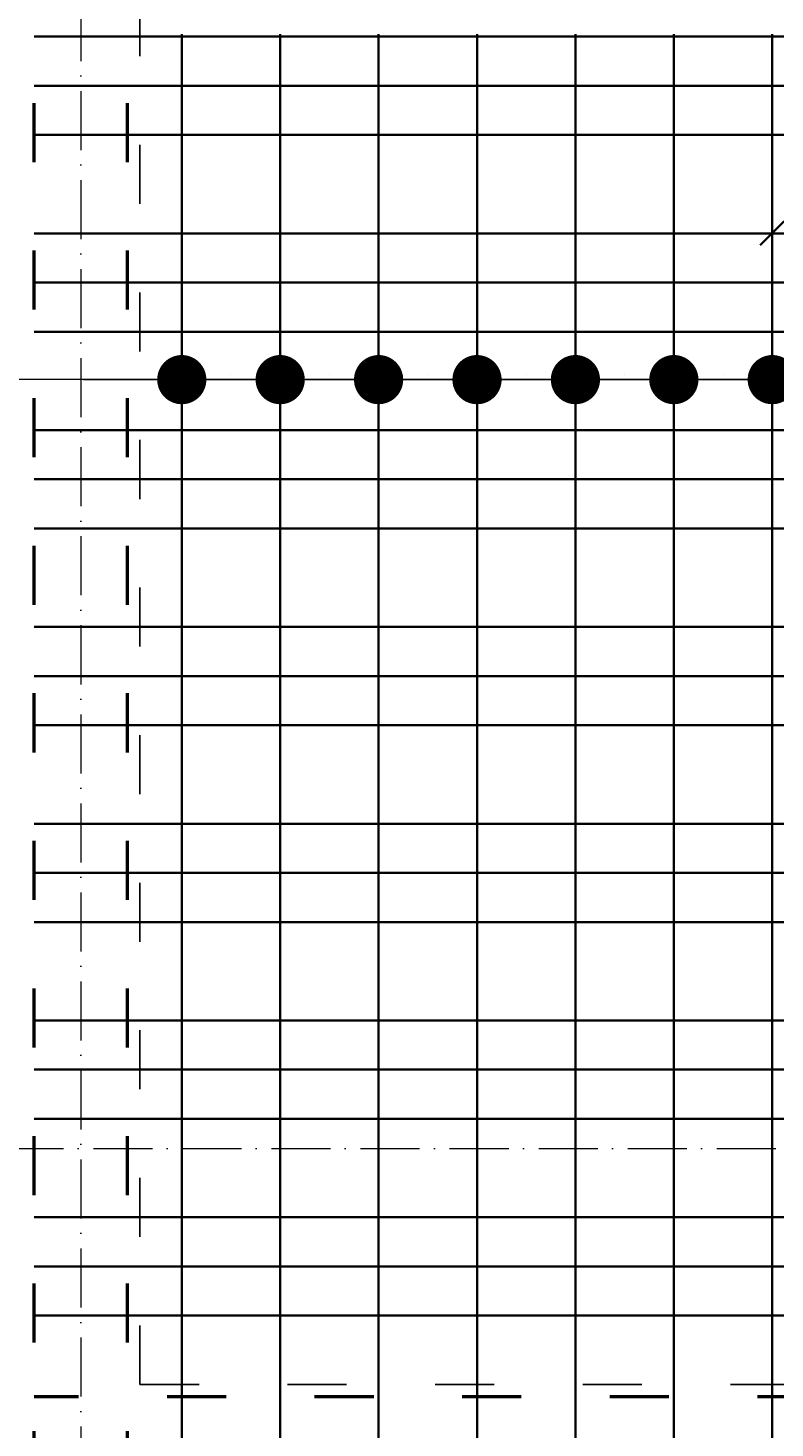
# Model space of a CAD drawing. Header units: millimetres. Extents: x 295948 to 312016, y 6878 to 18016.
# Tile 173 of 252: x 306640 to 306791, y 14067 to 14352. Entities that reach past the tile are written whole.
import ezdxf

# ---------------------------------------------------------------- set-up
doc = ezdxf.new("R2010")
doc.units = ezdxf.units.MM
doc.linetypes.add('ACAD_ISO03W100', pattern=[30, 12, -18])
doc.linetypes.add('ACAD_ISO10W100', pattern=[18, 12, -3, 0, -3])
for name, color, linetype, lineweight in [('konstrukcja wymiary', 1, 'Continuous', 13), ('osie', 5, 'ACAD_ISO10W100', 13), ('zbrojenie', 4, 'Continuous', 50), ('zbrojenie płyty', 141, 'Continuous', 35)]:
    doc.layers.add(name, color=color, linetype=linetype, lineweight=lineweight)
doc.layers.add('przerywane', color=6, linetype='ACAD_ISO03W100')
doc.styles.add('KONSTRUKCJA', font='romand.shx', dxfattribs={"oblique": 10})
doc.styles.get("Standard").update_dxf_attribs({"font": 'romand.shx', "oblique": 10})
doc.dimstyles.new('150', dxfattribs={"dimtxt": 10, "dimasz": 7, "dimexe": 1.25, "dimexo": 0.625, "dimgap": 3, "dimtad": 1, "dimdec": 0, "dimrnd": 0.5, "dimtxsty": 'KONSTRUKCJA', "dimblk": 'ARCHTICK', "dimcen": 2.5, "dimadec": 0, "dimazin": 0, "dimtfac": 1, "dimtdec": 0, "dimtix": 1, "dimtmove": 0, "dimatfit": 3, "dimfxl": 4, "dimfxlon": 1, "dimarcsym": 0})
doc.dimstyles.new('kropki', dxfattribs={"dimtxt": 0.001, "dimasz": 10, "dimexe": 1.25, "dimexo": 0.625, "dimgap": 1, "dimtad": 1, "dimtxsty": 'Standard', "dimblk": 'DOT', "dimcen": 2.5, "dimadec": 0, "dimazin": 0, "dimtfac": 1, "dimtmove": 0, "dimatfit": 3, "dimfxl": 1, "dimfxlon": 1, "dimarcsym": 0})

# ---------------------------------------------------------------- blocks, each defined once
blk = doc.blocks.new('_ArchTick')
at = {"color": 0, "linetype": 'ByBlock', "lineweight": 13, "const_width": 0.15}
blk.add_lwpolyline([(-0.5, -0.5), (0.5, 0.5)], dxfattribs=at)
blk = doc.blocks.new('*D887')
at = {"layer": 'Defpoints', "color": 0, "transparency": 16777216}
for p in [(306662.44, 14393.22), (306548.44, 14353.22), (306662.44, 14353.22)]:
    blk.add_point(p, dxfattribs=at)
at = {"layer": 'konstrukcja wymiary', "color": 0, "lineweight": -2, "transparency": 16777216}
for p, q in [((306552.44, 14393.22), (306547.19, 14393.22)), ((306548.44, 14393.22), (306548.44, 14353.22)), ((306552.44, 14353.22), (306547.19, 14353.22))]:
    blk.add_line(p, q, dxfattribs=at)
at = {"layer": 'konstrukcja wymiary', "color": 0, "lineweight": -2, "transparency": 16777216, "xscale": 7, "yscale": 7, "zscale": 7}
for p, rotation in [((306548.44, 14393.22), 90), ((306548.44, 14353.22), 270)]:
    blk.add_blockref('_ArchTick', p, dxfattribs=dict(at, rotation=rotation))
at = {"layer": 'konstrukcja wymiary', "color": 0, "transparency": 16777216, "insert": (306540.44, 14373.22), "char_height": 10, "attachment_point": 5, "rotation": 90, "style": 'KONSTRUKCJA'}
blk.add_mtext('40', dxfattribs=at)
blk = doc.blocks.new('*D888')
at = {"layer": 'Defpoints', "color": 0, "transparency": 16777216}
for p in [(306662.44, 14353.22), (306548.44, 14052.22), (306638.44, 14052.22)]:
    blk.add_point(p, dxfattribs=at)
at = {"layer": 'konstrukcja wymiary', "color": 0, "lineweight": -2, "transparency": 16777216}
for p, q in [((306552.44, 14353.22), (306547.19, 14353.22)), ((306548.44, 14353.22), (306548.44, 14052.22)), ((306552.44, 14052.22), (306547.19, 14052.22))]:
    blk.add_line(p, q, dxfattribs=at)
at = {"layer": 'konstrukcja wymiary', "color": 0, "lineweight": -2, "transparency": 16777216, "xscale": 7, "yscale": 7, "zscale": 7}
for p, rotation in [((306548.44, 14353.22), 90), ((306548.44, 14052.22), 270)]:
    blk.add_blockref('_ArchTick', p, dxfattribs=dict(at, rotation=rotation))
at = {"layer": 'konstrukcja wymiary', "color": 0, "transparency": 16777216, "insert": (306540.44, 14202.72), "char_height": 10, "attachment_point": 5, "rotation": 90, "style": 'KONSTRUKCJA'}
blk.add_mtext('301', dxfattribs=at)
blk = doc.blocks.new('_Dot')
at = {"color": 0, "linetype": 'ByBlock', "lineweight": -2}
blk.add_line((-0.5, 0), (-1, 0), dxfattribs=at)
at = {"color": 0, "linetype": 'ByBlock', "const_width": 0.5}
blk.add_lwpolyline([(-0.25, 0, 1), (0.25, 0, 1)], format="xyb", close=True, dxfattribs=at)
blk = doc.blocks.new('*D811')
at = {"layer": 'Defpoints', "color": 0, "transparency": 16777216}
for p in [(306670.94, 14290.22), (306690.94, 14290.22), (306690.94, 14280.49)]:
    blk.add_point(p, dxfattribs=at)
at = {"layer": 'konstrukcja wymiary', "color": 0, "lineweight": -2, "transparency": 16777216}
for p, q in [((306670.94, 14281.49), (306670.94, 14279.24)), ((306690.94, 14281.49), (306690.94, 14279.24)), ((306660.94, 14280.49), (306650.94, 14280.49)), ((306670.94, 14280.49), (306690.94, 14280.49)), ((306700.94, 14280.49), (306710.94, 14280.49))]:
    blk.add_line(p, q, dxfattribs=at)
at = {"layer": 'konstrukcja wymiary', "color": 0, "lineweight": -2, "transparency": 16777216, "xscale": 10, "yscale": 10, "zscale": 10}
blk.add_blockref('_Dot', (306670.94, 14280.49), dxfattribs=at)
at = {"layer": 'konstrukcja wymiary', "color": 0, "lineweight": -2, "transparency": 16777216, "xscale": 10, "yscale": 10, "zscale": 10, "rotation": 180}
blk.add_blockref('_Dot', (306690.94, 14280.49), dxfattribs=at)
at = {"layer": 'konstrukcja wymiary', "color": 0, "transparency": 16777216, "insert": (306680.94, 14281.49), "char_height": 0.001, "attachment_point": 5}
blk.add_mtext('20', dxfattribs=at)
blk = doc.blocks.new('*D812')
at = {"layer": 'Defpoints', "color": 0, "transparency": 16777216}
for p in [(306690.94, 14290.22), (306710.94, 14290.22), (306710.94, 14280.49)]:
    blk.add_point(p, dxfattribs=at)
at = {"layer": 'konstrukcja wymiary', "color": 0, "lineweight": -2, "transparency": 16777216}
for p, q in [((306690.94, 14281.49), (306690.94, 14279.24)), ((306710.94, 14281.49), (306710.94, 14279.24)), ((306680.94, 14280.49), (306670.94, 14280.49)), ((306690.94, 14280.49), (306710.94, 14280.49)), ((306720.94, 14280.49), (306730.94, 14280.49))]:
    blk.add_line(p, q, dxfattribs=at)
at = {"layer": 'konstrukcja wymiary', "color": 0, "lineweight": -2, "transparency": 16777216, "xscale": 10, "yscale": 10, "zscale": 10}
blk.add_blockref('_Dot', (306690.94, 14280.49), dxfattribs=at)
at = {"layer": 'konstrukcja wymiary', "color": 0, "lineweight": -2, "transparency": 16777216, "xscale": 10, "yscale": 10, "zscale": 10, "rotation": 180}
blk.add_blockref('_Dot', (306710.94, 14280.49), dxfattribs=at)
at = {"layer": 'konstrukcja wymiary', "color": 0, "transparency": 16777216, "insert": (306700.94, 14281.49), "char_height": 0.001, "attachment_point": 5}
blk.add_mtext('20', dxfattribs=at)
blk = doc.blocks.new('*D813')
at = {"layer": 'Defpoints', "color": 0, "transparency": 16777216}
for p in [(306710.94, 14290.22), (306730.94, 14290.22), (306730.94, 14280.49)]:
    blk.add_point(p, dxfattribs=at)
at = {"layer": 'konstrukcja wymiary', "color": 0, "lineweight": -2, "transparency": 16777216}
for p, q in [((306710.94, 14281.49), (306710.94, 14279.24)), ((306730.94, 14281.49), (306730.94, 14279.24)), ((306700.94, 14280.49), (306690.94, 14280.49)), ((306710.94, 14280.49), (306730.94, 14280.49)), ((306740.94, 14280.49), (306750.94, 14280.49))]:
    blk.add_line(p, q, dxfattribs=at)
at = {"layer": 'konstrukcja wymiary', "color": 0, "lineweight": -2, "transparency": 16777216, "xscale": 10, "yscale": 10, "zscale": 10}
blk.add_blockref('_Dot', (306710.94, 14280.49), dxfattribs=at)
at = {"layer": 'konstrukcja wymiary', "color": 0, "lineweight": -2, "transparency": 16777216, "xscale": 10, "yscale": 10, "zscale": 10, "rotation": 180}
blk.add_blockref('_Dot', (306730.94, 14280.49), dxfattribs=at)
at = {"layer": 'konstrukcja wymiary', "color": 0, "transparency": 16777216, "insert": (306720.94, 14281.49), "char_height": 0.001, "attachment_point": 5}
blk.add_mtext('20', dxfattribs=at)
blk = doc.blocks.new('*D814')
at = {"layer": 'Defpoints', "color": 0, "transparency": 16777216}
for p in [(306730.94, 14290.22), (306750.94, 14290.22), (306750.94, 14280.49)]:
    blk.add_point(p, dxfattribs=at)
at = {"layer": 'konstrukcja wymiary', "color": 0, "lineweight": -2, "transparency": 16777216}
for p, q in [((306730.94, 14281.49), (306730.94, 14279.24)), ((306750.94, 14281.49), (306750.94, 14279.24)), ((306720.94, 14280.49), (306710.94, 14280.49)), ((306730.94, 14280.49), (306750.94, 14280.49)), ((306760.94, 14280.49), (306770.94, 14280.49))]:
    blk.add_line(p, q, dxfattribs=at)
at = {"layer": 'konstrukcja wymiary', "color": 0, "lineweight": -2, "transparency": 16777216, "xscale": 10, "yscale": 10, "zscale": 10}
blk.add_blockref('_Dot', (306730.94, 14280.49), dxfattribs=at)
at = {"layer": 'konstrukcja wymiary', "color": 0, "lineweight": -2, "transparency": 16777216, "xscale": 10, "yscale": 10, "zscale": 10, "rotation": 180}
blk.add_blockref('_Dot', (306750.94, 14280.49), dxfattribs=at)
at = {"layer": 'konstrukcja wymiary', "color": 0, "transparency": 16777216, "insert": (306740.94, 14281.49), "char_height": 0.001, "attachment_point": 5}
blk.add_mtext('20', dxfattribs=at)
blk = doc.blocks.new('*D815')
at = {"layer": 'Defpoints', "color": 0, "transparency": 16777216}
for p in [(306750.94, 14290.22), (306770.94, 14290.22), (306770.94, 14280.49)]:
    blk.add_point(p, dxfattribs=at)
at = {"layer": 'konstrukcja wymiary', "color": 0, "lineweight": -2, "transparency": 16777216}
for p, q in [((306750.94, 14281.49), (306750.94, 14279.24)), ((306770.94, 14281.49), (306770.94, 14279.24)), ((306740.94, 14280.49), (306730.94, 14280.49)), ((306750.94, 14280.49), (306770.94, 14280.49)), ((306780.94, 14280.49), (306790.94, 14280.49))]:
    blk.add_line(p, q, dxfattribs=at)
at = {"layer": 'konstrukcja wymiary', "color": 0, "lineweight": -2, "transparency": 16777216, "xscale": 10, "yscale": 10, "zscale": 10}
blk.add_blockref('_Dot', (306750.94, 14280.49), dxfattribs=at)
at = {"layer": 'konstrukcja wymiary', "color": 0, "lineweight": -2, "transparency": 16777216, "xscale": 10, "yscale": 10, "zscale": 10, "rotation": 180}
blk.add_blockref('_Dot', (306770.94, 14280.49), dxfattribs=at)
at = {"layer": 'konstrukcja wymiary', "color": 0, "transparency": 16777216, "insert": (306760.94, 14281.49), "char_height": 0.001, "attachment_point": 5}
blk.add_mtext('20', dxfattribs=at)
blk = doc.blocks.new('*D816')
at = {"layer": 'Defpoints', "color": 0, "transparency": 16777216}
for p in [(306770.94, 14290.22), (306790.94, 14290.22), (306790.94, 14280.49)]:
    blk.add_point(p, dxfattribs=at)
at = {"layer": 'konstrukcja wymiary', "color": 0, "lineweight": -2, "transparency": 16777216}
for p, q in [((306770.94, 14281.49), (306770.94, 14279.24)), ((306790.94, 14281.49), (306790.94, 14279.24)), ((306760.94, 14280.49), (306750.94, 14280.49)), ((306770.94, 14280.49), (306790.94, 14280.49)), ((306800.94, 14280.49), (306810.94, 14280.49))]:
    blk.add_line(p, q, dxfattribs=at)
at = {"layer": 'konstrukcja wymiary', "color": 0, "lineweight": -2, "transparency": 16777216, "xscale": 10, "yscale": 10, "zscale": 10}
blk.add_blockref('_Dot', (306770.94, 14280.49), dxfattribs=at)
at = {"layer": 'konstrukcja wymiary', "color": 0, "lineweight": -2, "transparency": 16777216, "xscale": 10, "yscale": 10, "zscale": 10, "rotation": 180}
blk.add_blockref('_Dot', (306790.94, 14280.49), dxfattribs=at)
at = {"layer": 'konstrukcja wymiary', "color": 0, "transparency": 16777216, "insert": (306780.94, 14281.49), "char_height": 0.001, "attachment_point": 5}
blk.add_mtext('20', dxfattribs=at)
blk = doc.blocks.new('*D817')
at = {"layer": 'Defpoints', "color": 0, "transparency": 16777216}
for p in [(306790.94, 14290.22), (306810.94, 14290.22), (306810.94, 14280.49)]:
    blk.add_point(p, dxfattribs=at)
at = {"layer": 'konstrukcja wymiary', "color": 0, "lineweight": -2, "transparency": 16777216}
for p, q in [((306790.94, 14281.49), (306790.94, 14279.24)), ((306810.94, 14281.49), (306810.94, 14279.24)), ((306780.94, 14280.49), (306770.94, 14280.49)), ((306790.94, 14280.49), (306810.94, 14280.49)), ((306820.94, 14280.49), (306830.94, 14280.49))]:
    blk.add_line(p, q, dxfattribs=at)
at = {"layer": 'konstrukcja wymiary', "color": 0, "lineweight": -2, "transparency": 16777216, "xscale": 10, "yscale": 10, "zscale": 10}
blk.add_blockref('_Dot', (306790.94, 14280.49), dxfattribs=at)
at = {"layer": 'konstrukcja wymiary', "color": 0, "lineweight": -2, "transparency": 16777216, "xscale": 10, "yscale": 10, "zscale": 10, "rotation": 180}
blk.add_blockref('_Dot', (306810.94, 14280.49), dxfattribs=at)
at = {"layer": 'konstrukcja wymiary', "color": 0, "transparency": 16777216, "insert": (306800.94, 14281.49), "char_height": 0.001, "attachment_point": 5}
blk.add_mtext('20', dxfattribs=at)

msp = doc.modelspace()

# ---------------------------------------------------------------- linework, layer by layer
at = {"layer": 'konstrukcja wymiary'}
msp.add_line((306680.94, 14280.491), (306560.396, 14280.491), dxfattribs=at)
at = {"layer": 'osie'}
for p, q in [((306650.44, 15606.148), (306650.44, 13976.332)), ((306435.771, 14124.224), (308440.491, 14124.224))]:
    msp.add_line(p, q, dxfattribs=at)
at = {"layer": 'przerywane'}
for q in [(306662.44, 14687.224), (307258.44, 14076.224)]:
    msp.add_line((306662.44, 14076.224), q, dxfattribs=at)
at = {"layer": 'zbrojenie', "linetype": 'ACAD_ISO03W100'}
for p, q in [((306640.94, 14054.724), (306640.94, 15288.724)), ((306659.94, 14054.724), (306659.94, 15288.724)), ((307279.94, 14073.724), (306640.94, 14073.724))]:
    msp.add_line(p, q, dxfattribs=at)
at = {"layer": 'zbrojenie płyty'}
for p, q in [((306788.513, 14307.797), (306873.366, 14392.65)), ((306640.94, 14350.224), (307279.94, 14350.224)), ((306670.94, 14054.724), (306670.94, 14350.724)), ((306690.94, 14054.724), (306690.94, 14350.724)), ((306710.94, 14054.724), (306710.94, 14350.724)), ((306730.94, 14054.724), (306730.94, 14350.724)), ((306750.94, 14054.724), (306750.94, 14350.724)), ((306770.94, 14054.724), (306770.94, 14350.724)), ((306790.94, 14054.724), (306790.94, 14350.724)), ((306640.94, 14340.224), (307279.94, 14340.224)), ((306640.94, 14330.224), (307279.94, 14330.224)), ((306640.94, 14310.224), (307279.94, 14310.224)), ((306640.94, 14300.224), (307279.94, 14300.224)), ((306640.94, 14290.224), (307279.94, 14290.224)), ((306640.94, 14270.224), (307279.94, 14270.224)), ((306640.94, 14260.224), (307279.94, 14260.224)), ((306640.94, 14250.224), (307279.94, 14250.224)), ((306640.94, 14230.224), (307279.94, 14230.224)), ((306640.94, 14220.224), (307279.94, 14220.224)), ((306640.94, 14210.224), (307279.94, 14210.224)), ((306640.94, 14190.224), (307279.94, 14190.224)), ((306640.94, 14180.224), (307279.94, 14180.224)), ((306640.94, 14170.224), (307279.94, 14170.224)), ((306640.94, 14150.224), (307279.94, 14150.224)), ((306640.94, 14140.224), (307279.94, 14140.224)), ((306640.94, 14130.224), (307279.94, 14130.224)), ((306640.94, 14110.224), (307279.94, 14110.224)), ((306640.94, 14100.224), (307279.94, 14100.224)), ((306640.94, 14090.224), (307279.94, 14090.224))]:
    msp.add_line(p, q, dxfattribs=at)

# ---------------------------------------------------------------- dimensions: what is measured, and where the dimension line sits
at = {"layer": 'konstrukcja wymiary'}
for base, p1, p2, picture, middle in [((306548.44, 14353.224), (306662.44, 14393.224), (306662.44, 14353.224), '*D887', (306540.44, 14373.224)), ((306548.44, 14052.224), (306662.44, 14353.224), (306638.44, 14052.224), '*D888', (306540.44, 14202.724))]:
    dim = msp.add_linear_dim(base=base, p1=p1, p2=p2, angle=90, dimstyle='150', override={"dimtmove": 1}, dxfattribs=at)
    dim.commit()
    dim.dimension.update_dxf_attribs({"geometry": picture, "text_midpoint": middle})
dim = msp.add_linear_dim(base=(306690.94, 14280.491), p1=(306670.94, 14290.224), p2=(306690.94, 14290.224), dimstyle='kropki', dxfattribs=at)
dim.commit()
dim.dimension.update_dxf_attribs({"geometry": '*D811', "text_midpoint": (306680.94, 14281.492)})
for base, p1, p2, picture, middle in [((306710.94, 14280.491), (306690.94, 14290.224), (306710.94, 14290.224), '*D812', (306700.94, 14281.492)), ((306730.94, 14280.491), (306710.94, 14290.224), (306730.94, 14290.224), '*D813', (306720.94, 14281.492)), ((306750.94, 14280.491), (306730.94, 14290.224), (306750.94, 14290.224), '*D814', (306740.94, 14281.492)), ((306770.94, 14280.491), (306750.94, 14290.224), (306770.94, 14290.224), '*D815', (306760.94, 14281.492)), ((306790.94, 14280.491), (306770.94, 14290.224), (306790.94, 14290.224), '*D816', (306780.94, 14281.492)), ((306810.94, 14280.491), (306790.94, 14290.224), (306810.94, 14290.224), '*D817', (306800.94, 14281.492))]:
    dim = msp.add_linear_dim(base=base, p1=p1, p2=p2, dimstyle='kropki', override={"dimtmove": 1}, dxfattribs=at)
    dim.commit()
    dim.dimension.update_dxf_attribs({"geometry": picture, "text_midpoint": middle})

doc.saveas('drawing.dxf')
